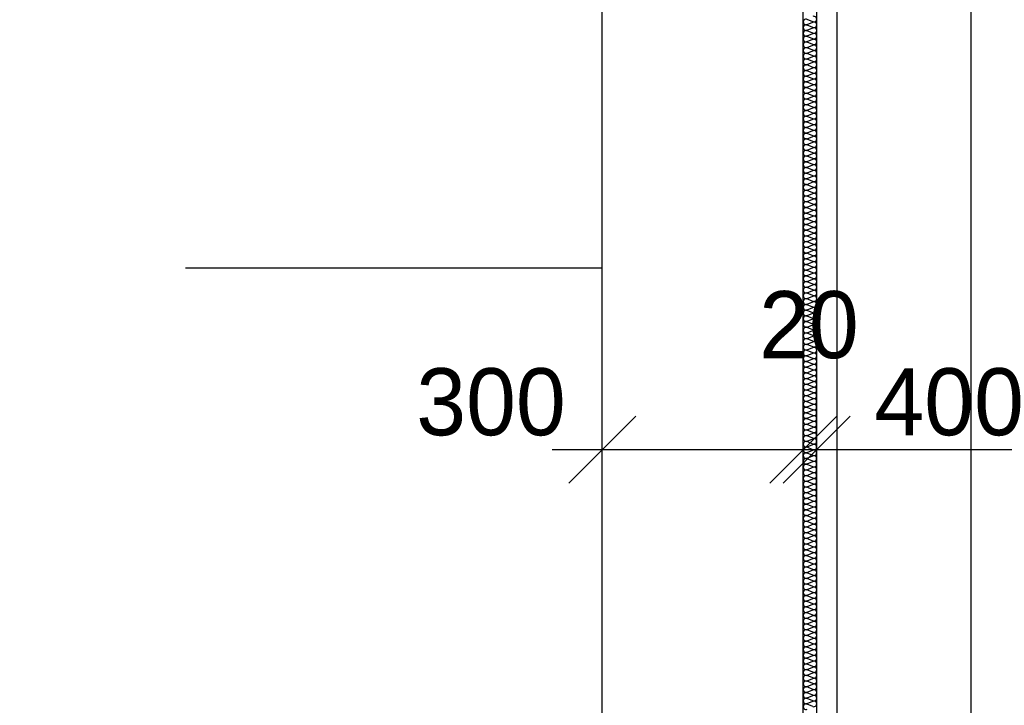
# Model space of a CAD drawing. Extents: x -740024 to -738426, y -1122140 to -1121743.
# Tile 43 of 256: x -738947.22 to -738945.75, y -1121961.7 to -1121960.67. Entities that reach past the tile are written whole.
import ezdxf

# ---------------------------------------------------------------- set-up
doc = ezdxf.new("R2010")
doc.units = 0
doc.header["$MEASUREMENT"] = 0
for name, color, linetype in [('Kóty', 7, 'Continuous'), ('OBJEKTY', 7, 'Continuous'), ('Poznámky popiska', 7, 'Continuous'), ('SÍTĚ NOVÉ', 7, 'Continuous')]:
    doc.layers.add(name, color=color, linetype=linetype)
doc.styles.add('GENERATED_STYLE_1', font='txt')
doc.dimstyles.new('GENERATED_STYLE__2', dxfattribs={"dimtxt": 0.1, "dimasz": 0.095, "dimexe": 0.18, "dimexo": 0, "dimgap": 0.09, "dimtad": 1, "dimdec": 0, "dimlfac": 1000, "dimzin": 0, "dimdsep": 46, "dimtxsty": 'GENERATED_STYLE_1', "dimblk": 'ARROWHEAD_6', "dimblk1": 'ARROWHEAD_6', "dimblk2": 'ARROWHEAD_6', "dimcen": 0.09, "dimclrd": 7, "dimclre": 7, "dimclrt": 7, "dimadec": 0, "dimazin": 0, "dimtfac": 1, "dimtdec": 4, "dimtmove": 0, "dimatfit": 3, "dimfxl": 0, "dimtolj": 1, "dimtzin": 0, "dimarcsym": 0})
doc.dimstyles.new('GENERATED_STYLE__25', dxfattribs={"dimtxt": 0.18, "dimasz": 0.1368, "dimexe": 0.18, "dimexo": 0.0625, "dimgap": 0.09, "dimtad": 0, "dimtih": 1, "dimtoh": 1, "dimdec": 4, "dimzin": 0, "dimdsep": 46, "dimcen": 0.09, "dimadec": 0, "dimazin": 0, "dimtfac": 1, "dimtdec": 4, "dimtmove": 0, "dimatfit": 3, "dimldrblk": 'ARROWHEAD_5', "dimfxl": 0, "dimtolj": 1, "dimtzin": 0, "dimarcsym": 0})
doc.dimstyles.new('GENERATED_STYLE__3', dxfattribs={"dimtxt": 0.1, "dimasz": 0.095, "dimexe": 0.18, "dimexo": 0, "dimgap": 0.09, "dimtad": 1, "dimtih": 1, "dimtoh": 1, "dimdec": 0, "dimlfac": 1000, "dimzin": 0, "dimdsep": 46, "dimtxsty": 'GENERATED_STYLE_1', "dimblk": 'ARROWHEAD_6', "dimblk1": 'ARROWHEAD_6', "dimblk2": 'ARROWHEAD_6', "dimcen": 0.09, "dimclrd": 7, "dimclre": 7, "dimclrt": 7, "dimadec": 0, "dimazin": 0, "dimtfac": 1, "dimtdec": 4, "dimtmove": 0, "dimatfit": 3, "dimfxl": 0, "dimtolj": 1, "dimtzin": 0, "dimarcsym": 0})

# ---------------------------------------------------------------- blocks, each defined once
blk = doc.blocks.new('*D109', base_point=(-738576.9859, -1121962.5378))
at = {"layer": 'Kóty'}
for p, q in [((-738917.3812, -1121940.0023), (-738917.2812, -1121940.1023)), ((-738917.2374, -1121940.0523), (-738917.4249, -1121940.0523)), ((-738917.3312, -1121964.6674), (-738917.3312, -1121940.0523)), ((-738917.3812, -1121964.6174), (-738917.2812, -1121964.7174))]:
    blk.add_line(p, q, dxfattribs=at)
at = {"layer": 'Kóty', "char_height": 0.1, "attachment_point": 7, "rotation": 90, "style": 'GENERATED_STYLE_1'}
for s, insert in [('{6\xa0900}', (-738917.3512, -1121936.7733)), ('{24\xa0615}', (-738917.3512, -1121952.5687)), ('{6\xa0900}', (-738917.3512, -1121968.2883))]:
    blk.add_mtext(s, dxfattribs=dict(at, insert=insert))
blk = doc.blocks.new('ARROWHEAD_6')
at = {"color": 0, "linetype": 'Continuous', "lineweight": 0}
for p, q in [((-0.5, -0.5), (0.5, 0.5)), ((0, 0), (-1, 0))]:
    blk.add_line(p, q, dxfattribs=at)
blk = doc.blocks.new('*D110', base_point=(-738576.9859, -1121962.5378))
at = {"layer": 'Kóty'}
for p, q in [((-738917.3312, -1121933.1524), (-738917.3312, -1121933.0774)), ((-738917.2812, -1121933.2024), (-738917.3812, -1121933.1024)), ((-738917.2374, -1121933.1524), (-738917.4249, -1121933.1524)), ((-738917.3312, -1121940.0523), (-738917.3312, -1121933.1524)), ((-738917.3812, -1121940.0023), (-738917.2812, -1121940.1023)), ((-738917.2374, -1121940.0523), (-738917.4249, -1121940.0523))]:
    blk.add_line(p, q, dxfattribs=at)
at = {"layer": 'Kóty', "char_height": 0.1, "attachment_point": 7, "rotation": 90, "style": 'GENERATED_STYLE_1'}
for s, insert in [('{6\xa0900}', (-738917.3512, -1121936.7733)), ('{24\xa0615}', (-738917.3512, -1121952.5687)), ('{6\xa0900}', (-738917.3512, -1121968.2883))]:
    blk.add_mtext(s, dxfattribs=dict(at, insert=insert))
blk = doc.blocks.new('*D158', base_point=(-738576.9859, -1121962.5378))
at = {"layer": 'Kóty'}
for p, q in [((-738946.3492, -1121961.4085), (-738946.3492, -1121961.221)), ((-738946.0492, -1121961.4085), (-738946.0492, -1121961.221)), ((-738946.2992, -1121961.2647), (-738946.3992, -1121961.3647)), ((-738946.0992, -1121961.3647), (-738945.9992, -1121961.2647)), ((-738945.9792, -1121961.2647), (-738946.0792, -1121961.3647)), ((-738946.4242, -1121961.3147), (-738946.3492, -1121961.3147)), ((-738946.3492, -1121961.3147), (-738946.0492, -1121961.3147))]:
    blk.add_line(p, q, dxfattribs=at)
at = {"layer": 'Kóty', "char_height": 0.1, "attachment_point": 7, "style": 'GENERATED_STYLE_1'}
for s, insert in [('{20}', (-738946.1151, -1121961.1797)), ('{300}', (-738946.6268, -1121961.2947)), ('{400}', (-738945.943, -1121961.2947)), ('{2\xa0955}', (-738944.3227, -1121961.2947)), ('{500}', (-738942.5381, -1121961.2947)), ('{2\xa0475}', (-738941.1078, -1121961.2947)), ('{800}', (-738939.4132, -1121961.2947)), ('{825}', (-738938.6007, -1121961.2947)), ('{600}', (-738937.8882, -1121961.2947)), ('{21\xa0225}', (-738927.0707, -1121961.2947)), ('{800}', (-738915.9631, -1121961.2947))]:
    blk.add_mtext(s, dxfattribs=dict(at, insert=insert))
blk = doc.blocks.new('*D159', base_point=(-738576.9859, -1121962.5378))
at = {"layer": 'Kóty'}
for p, q in [((-738946.0492, -1121961.4085), (-738946.0492, -1121961.221)), ((-738946.0292, -1121961.4085), (-738946.0292, -1121961.221)), ((-738946.0992, -1121961.3647), (-738945.9992, -1121961.2647)), ((-738945.9792, -1121961.2647), (-738946.0792, -1121961.3647)), ((-738946.0492, -1121961.3147), (-738946.0292, -1121961.3147))]:
    blk.add_line(p, q, dxfattribs=at)
at = {"layer": 'Kóty', "char_height": 0.1, "attachment_point": 7, "style": 'GENERATED_STYLE_1'}
for s, insert in [('{20}', (-738946.1151, -1121961.1797)), ('{300}', (-738946.6268, -1121961.2947)), ('{400}', (-738945.943, -1121961.2947)), ('{2\xa0955}', (-738944.3227, -1121961.2947)), ('{500}', (-738942.5381, -1121961.2947)), ('{2\xa0475}', (-738941.1078, -1121961.2947)), ('{800}', (-738939.4132, -1121961.2947)), ('{825}', (-738938.6007, -1121961.2947)), ('{600}', (-738937.8882, -1121961.2947)), ('{21\xa0225}', (-738927.0707, -1121961.2947)), ('{800}', (-738915.9631, -1121961.2947))]:
    blk.add_mtext(s, dxfattribs=dict(at, insert=insert))
blk = doc.blocks.new('*D160', base_point=(-738576.9859, -1121962.5378))
at = {"layer": 'Kóty'}
for p, q in [((-738946.0292, -1121961.4085), (-738946.0292, -1121961.221)), ((-738945.6292, -1121961.4085), (-738945.6292, -1121961.221)), ((-738946.0992, -1121961.3647), (-738945.9992, -1121961.2647)), ((-738945.9792, -1121961.2647), (-738946.0792, -1121961.3647)), ((-738945.5792, -1121961.2647), (-738945.6792, -1121961.3647)), ((-738946.0292, -1121961.3147), (-738945.6292, -1121961.3147))]:
    blk.add_line(p, q, dxfattribs=at)
at = {"layer": 'Kóty', "char_height": 0.1, "attachment_point": 7, "style": 'GENERATED_STYLE_1'}
for s, insert in [('{20}', (-738946.1151, -1121961.1797)), ('{300}', (-738946.6268, -1121961.2947)), ('{400}', (-738945.943, -1121961.2947)), ('{2\xa0955}', (-738944.3227, -1121961.2947)), ('{500}', (-738942.5381, -1121961.2947)), ('{2\xa0475}', (-738941.1078, -1121961.2947)), ('{800}', (-738939.4132, -1121961.2947)), ('{825}', (-738938.6007, -1121961.2947)), ('{600}', (-738937.8882, -1121961.2947)), ('{21\xa0225}', (-738927.0707, -1121961.2947)), ('{800}', (-738915.9631, -1121961.2947))]:
    blk.add_mtext(s, dxfattribs=dict(at, insert=insert))
blk = doc.blocks.new('*D161', base_point=(-738576.9859, -1121962.5378))
at = {"layer": 'Kóty'}
for p, q in [((-738945.6292, -1121961.4085), (-738945.6292, -1121961.221)), ((-738942.6743, -1121961.4085), (-738942.6743, -1121961.221)), ((-738945.5792, -1121961.2647), (-738945.6792, -1121961.3647)), ((-738942.6243, -1121961.2647), (-738942.7243, -1121961.3647)), ((-738945.6292, -1121961.3147), (-738942.6743, -1121961.3147))]:
    blk.add_line(p, q, dxfattribs=at)
at = {"layer": 'Kóty', "char_height": 0.1, "attachment_point": 7, "style": 'GENERATED_STYLE_1'}
for s, insert in [('{20}', (-738946.1151, -1121961.1797)), ('{300}', (-738946.6268, -1121961.2947)), ('{400}', (-738945.943, -1121961.2947)), ('{2\xa0955}', (-738944.3227, -1121961.2947)), ('{500}', (-738942.5381, -1121961.2947)), ('{2\xa0475}', (-738941.1078, -1121961.2947)), ('{800}', (-738939.4132, -1121961.2947)), ('{825}', (-738938.6007, -1121961.2947)), ('{600}', (-738937.8882, -1121961.2947)), ('{21\xa0225}', (-738927.0707, -1121961.2947)), ('{800}', (-738915.9631, -1121961.2947))]:
    blk.add_mtext(s, dxfattribs=dict(at, insert=insert))
blk = doc.blocks.new('*D162', base_point=(-738576.9859, -1121962.5378))
at = {"layer": 'Kóty'}
for p, q in [((-738942.6743, -1121961.4085), (-738942.6743, -1121961.221)), ((-738942.1743, -1121961.4085), (-738942.1743, -1121961.221)), ((-738942.6243, -1121961.2647), (-738942.7243, -1121961.3647)), ((-738942.1243, -1121961.2647), (-738942.2243, -1121961.3647)), ((-738942.6743, -1121961.3147), (-738942.1743, -1121961.3147))]:
    blk.add_line(p, q, dxfattribs=at)
at = {"layer": 'Kóty', "char_height": 0.1, "attachment_point": 7, "style": 'GENERATED_STYLE_1'}
for s, insert in [('{20}', (-738946.1151, -1121961.1797)), ('{300}', (-738946.6268, -1121961.2947)), ('{400}', (-738945.943, -1121961.2947)), ('{2\xa0955}', (-738944.3227, -1121961.2947)), ('{500}', (-738942.5381, -1121961.2947)), ('{2\xa0475}', (-738941.1078, -1121961.2947)), ('{800}', (-738939.4132, -1121961.2947)), ('{825}', (-738938.6007, -1121961.2947)), ('{600}', (-738937.8882, -1121961.2947)), ('{21\xa0225}', (-738927.0707, -1121961.2947)), ('{800}', (-738915.9631, -1121961.2947))]:
    blk.add_mtext(s, dxfattribs=dict(at, insert=insert))
blk = doc.blocks.new('*D163', base_point=(-738576.9859, -1121962.5378))
at = {"layer": 'Kóty'}
for p, q in [((-738942.1743, -1121961.4085), (-738942.1743, -1121961.221)), ((-738939.6993, -1121961.4085), (-738939.6993, -1121961.221)), ((-738942.1243, -1121961.2647), (-738942.2243, -1121961.3647)), ((-738939.6493, -1121961.2647), (-738939.7493, -1121961.3647)), ((-738942.1743, -1121961.3147), (-738939.6993, -1121961.3147))]:
    blk.add_line(p, q, dxfattribs=at)
at = {"layer": 'Kóty', "char_height": 0.1, "attachment_point": 7, "style": 'GENERATED_STYLE_1'}
for s, insert in [('{20}', (-738946.1151, -1121961.1797)), ('{300}', (-738946.6268, -1121961.2947)), ('{400}', (-738945.943, -1121961.2947)), ('{2\xa0955}', (-738944.3227, -1121961.2947)), ('{500}', (-738942.5381, -1121961.2947)), ('{2\xa0475}', (-738941.1078, -1121961.2947)), ('{800}', (-738939.4132, -1121961.2947)), ('{825}', (-738938.6007, -1121961.2947)), ('{600}', (-738937.8882, -1121961.2947)), ('{21\xa0225}', (-738927.0707, -1121961.2947)), ('{800}', (-738915.9631, -1121961.2947))]:
    blk.add_mtext(s, dxfattribs=dict(at, insert=insert))
blk = doc.blocks.new('*D164', base_point=(-738576.9859, -1121962.5378))
at = {"layer": 'Kóty'}
for p, q in [((-738939.6993, -1121961.4085), (-738939.6993, -1121961.221)), ((-738938.8993, -1121961.4085), (-738938.8993, -1121961.221)), ((-738939.6493, -1121961.2647), (-738939.7493, -1121961.3647)), ((-738938.8493, -1121961.2647), (-738938.9493, -1121961.3647)), ((-738939.6993, -1121961.3147), (-738938.8993, -1121961.3147))]:
    blk.add_line(p, q, dxfattribs=at)
at = {"layer": 'Kóty', "char_height": 0.1, "attachment_point": 7, "style": 'GENERATED_STYLE_1'}
for s, insert in [('{20}', (-738946.1151, -1121961.1797)), ('{300}', (-738946.6268, -1121961.2947)), ('{400}', (-738945.943, -1121961.2947)), ('{2\xa0955}', (-738944.3227, -1121961.2947)), ('{500}', (-738942.5381, -1121961.2947)), ('{2\xa0475}', (-738941.1078, -1121961.2947)), ('{800}', (-738939.4132, -1121961.2947)), ('{825}', (-738938.6007, -1121961.2947)), ('{600}', (-738937.8882, -1121961.2947)), ('{21\xa0225}', (-738927.0707, -1121961.2947)), ('{800}', (-738915.9631, -1121961.2947))]:
    blk.add_mtext(s, dxfattribs=dict(at, insert=insert))
blk = doc.blocks.new('*D165', base_point=(-738576.9859, -1121962.5378))
at = {"layer": 'Kóty'}
for p, q in [((-738938.8993, -1121961.4085), (-738938.8993, -1121961.221)), ((-738938.0743, -1121961.4085), (-738938.0743, -1121961.221)), ((-738938.8493, -1121961.2647), (-738938.9493, -1121961.3647)), ((-738938.0243, -1121961.2647), (-738938.1243, -1121961.3647)), ((-738938.8993, -1121961.3147), (-738938.0743, -1121961.3147))]:
    blk.add_line(p, q, dxfattribs=at)
at = {"layer": 'Kóty', "char_height": 0.1, "attachment_point": 7, "style": 'GENERATED_STYLE_1'}
for s, insert in [('{20}', (-738946.1151, -1121961.1797)), ('{300}', (-738946.6268, -1121961.2947)), ('{400}', (-738945.943, -1121961.2947)), ('{2\xa0955}', (-738944.3227, -1121961.2947)), ('{500}', (-738942.5381, -1121961.2947)), ('{2\xa0475}', (-738941.1078, -1121961.2947)), ('{800}', (-738939.4132, -1121961.2947)), ('{825}', (-738938.6007, -1121961.2947)), ('{600}', (-738937.8882, -1121961.2947)), ('{21\xa0225}', (-738927.0707, -1121961.2947)), ('{800}', (-738915.9631, -1121961.2947))]:
    blk.add_mtext(s, dxfattribs=dict(at, insert=insert))
blk = doc.blocks.new('*D166', base_point=(-738576.9859, -1121962.5378))
at = {"layer": 'Kóty'}
for p, q in [((-738938.0743, -1121961.4085), (-738938.0743, -1121961.221)), ((-738937.4743, -1121961.4085), (-738937.4743, -1121961.221)), ((-738938.0243, -1121961.2647), (-738938.1243, -1121961.3647)), ((-738937.4243, -1121961.2647), (-738937.5243, -1121961.3647)), ((-738938.0743, -1121961.3147), (-738937.4743, -1121961.3147))]:
    blk.add_line(p, q, dxfattribs=at)
at = {"layer": 'Kóty', "char_height": 0.1, "attachment_point": 7, "style": 'GENERATED_STYLE_1'}
for s, insert in [('{20}', (-738946.1151, -1121961.1797)), ('{300}', (-738946.6268, -1121961.2947)), ('{400}', (-738945.943, -1121961.2947)), ('{2\xa0955}', (-738944.3227, -1121961.2947)), ('{500}', (-738942.5381, -1121961.2947)), ('{2\xa0475}', (-738941.1078, -1121961.2947)), ('{800}', (-738939.4132, -1121961.2947)), ('{825}', (-738938.6007, -1121961.2947)), ('{600}', (-738937.8882, -1121961.2947)), ('{21\xa0225}', (-738927.0707, -1121961.2947)), ('{800}', (-738915.9631, -1121961.2947))]:
    blk.add_mtext(s, dxfattribs=dict(at, insert=insert))
blk = doc.blocks.new('*D167', base_point=(-738576.9859, -1121962.5378))
at = {"layer": 'Kóty'}
for p, q in [((-738937.4743, -1121961.4085), (-738937.4743, -1121961.221)), ((-738916.2493, -1121961.4085), (-738916.2493, -1121961.221)), ((-738937.4243, -1121961.2647), (-738937.5243, -1121961.3647)), ((-738916.1993, -1121961.2647), (-738916.2993, -1121961.3647)), ((-738937.4743, -1121961.3147), (-738916.2493, -1121961.3147))]:
    blk.add_line(p, q, dxfattribs=at)
at = {"layer": 'Kóty', "char_height": 0.1, "attachment_point": 7, "style": 'GENERATED_STYLE_1'}
for s, insert in [('{20}', (-738946.1151, -1121961.1797)), ('{300}', (-738946.6268, -1121961.2947)), ('{400}', (-738945.943, -1121961.2947)), ('{2\xa0955}', (-738944.3227, -1121961.2947)), ('{500}', (-738942.5381, -1121961.2947)), ('{2\xa0475}', (-738941.1078, -1121961.2947)), ('{800}', (-738939.4132, -1121961.2947)), ('{825}', (-738938.6007, -1121961.2947)), ('{600}', (-738937.8882, -1121961.2947)), ('{21\xa0225}', (-738927.0707, -1121961.2947)), ('{800}', (-738915.9631, -1121961.2947))]:
    blk.add_mtext(s, dxfattribs=dict(at, insert=insert))
blk = doc.blocks.new('*D168', base_point=(-738576.9859, -1121962.5378))
at = {"layer": 'Kóty'}
for p, q in [((-738916.2493, -1121961.4085), (-738916.2493, -1121961.221)), ((-738915.4493, -1121961.4085), (-738915.4493, -1121961.221)), ((-738916.1993, -1121961.2647), (-738916.2993, -1121961.3647)), ((-738915.4993, -1121961.3647), (-738915.3993, -1121961.2647)), ((-738916.2493, -1121961.3147), (-738915.4493, -1121961.3147)), ((-738915.4493, -1121961.3147), (-738915.3743, -1121961.3147))]:
    blk.add_line(p, q, dxfattribs=at)
at = {"layer": 'Kóty', "char_height": 0.1, "attachment_point": 7, "style": 'GENERATED_STYLE_1'}
for s, insert in [('{20}', (-738946.1151, -1121961.1797)), ('{300}', (-738946.6268, -1121961.2947)), ('{400}', (-738945.943, -1121961.2947)), ('{2\xa0955}', (-738944.3227, -1121961.2947)), ('{500}', (-738942.5381, -1121961.2947)), ('{2\xa0475}', (-738941.1078, -1121961.2947)), ('{800}', (-738939.4132, -1121961.2947)), ('{825}', (-738938.6007, -1121961.2947)), ('{600}', (-738937.8882, -1121961.2947)), ('{21\xa0225}', (-738927.0707, -1121961.2947)), ('{800}', (-738915.9631, -1121961.2947))]:
    blk.add_mtext(s, dxfattribs=dict(at, insert=insert))
blk = doc.blocks.new('*D293', base_point=(-738576.9859, -1121962.5378))
at = {"layer": 'Kóty'}
for p, q in [((-738940.4356, -1121940.0523), (-738940.4356, -1121939.9773)), ((-738940.3856, -1121940.1023), (-738940.4856, -1121940.0023)), ((-738940.3419, -1121940.0523), (-738940.5294, -1121940.0523)), ((-738940.4356, -1121944.8776), (-738940.4356, -1121940.0523)), ((-738940.4856, -1121944.8276), (-738940.3856, -1121944.9276)), ((-738940.3419, -1121944.8776), (-738940.5294, -1121944.8776))]:
    blk.add_line(p, q, dxfattribs=at)
at = {"layer": 'Kóty', "char_height": 0.1, "attachment_point": 7, "rotation": 90, "style": 'GENERATED_STYLE_1'}
for s, insert in [('{4\xa0825}', (-738940.4556, -1121942.6359)), ('{19\xa0790}', (-738940.4906, -1121954.5096))]:
    blk.add_mtext(s, dxfattribs=dict(at, insert=insert))
blk = doc.blocks.new('ARROWHEAD_5')
at = {"color": 0, "linetype": 'Continuous', "lineweight": 0}
blk.add_line((0, 0), (-1, 0), dxfattribs=at)
blk.add_solid([(-1, 0.2679), (0, 0), (-1, -0.2679), (-1, 0.2679)], dxfattribs=at)

msp = doc.modelspace()

# ---------------------------------------------------------------- linework, layer by layer
at = {"layer": 'OBJEKTY'}
for p, q in [((-738946.0351, -1121960.6765), (-738946.0432, -1121960.6729)), ((-738946.0432, -1121960.6807), (-738946.0351, -1121960.6772)), ((-738946.0351, -1121960.685), (-738946.0432, -1121960.6814)), ((-738946.0432, -1121960.6892), (-738946.0351, -1121960.6857)), ((-738946.0351, -1121960.6935), (-738946.0432, -1121960.6899)), ((-738946.0432, -1121960.6977), (-738946.0351, -1121960.6942)), ((-738946.0351, -1121960.702), (-738946.0432, -1121960.6984)), ((-738946.0432, -1121960.7062), (-738946.0351, -1121960.7027)), ((-738946.0351, -1121960.7105), (-738946.0432, -1121960.707)), ((-738946.0432, -1121960.7148), (-738946.0351, -1121960.7112)), ((-738946.0351, -1121960.719), (-738946.0432, -1121960.7155)), ((-738946.0432, -1121960.7233), (-738946.0351, -1121960.7197)), ((-738946.0351, -1121960.7275), (-738946.0432, -1121960.724)), ((-738946.0432, -1121960.7318), (-738946.0351, -1121960.7282)), ((-738946.0351, -1121960.736), (-738946.0432, -1121960.7325)), ((-738946.0432, -1121960.7403), (-738946.0351, -1121960.7367)), ((-738946.0351, -1121960.7445), (-738946.0432, -1121960.741)), ((-738946.0432, -1121960.7488), (-738946.0351, -1121960.7453)), ((-738946.0351, -1121960.7531), (-738946.0432, -1121960.7495)), ((-738946.0432, -1121960.7573), (-738946.0351, -1121960.7538)), ((-738946.0351, -1121960.7616), (-738946.0432, -1121960.758)), ((-738946.0432, -1121960.7658), (-738946.0351, -1121960.7623)), ((-738946.0351, -1121960.7701), (-738946.0432, -1121960.7665)), ((-738946.0432, -1121960.7743), (-738946.0351, -1121960.7708)), ((-738946.0351, -1121960.7786), (-738946.0432, -1121960.775)), ((-738946.0432, -1121960.7828), (-738946.0351, -1121960.7793)), ((-738946.0351, -1121960.7871), (-738946.0432, -1121960.7836)), ((-738946.0432, -1121960.7914), (-738946.0351, -1121960.7878)), ((-738946.0351, -1121960.7956), (-738946.0432, -1121960.7921)), ((-738946.0432, -1121960.7999), (-738946.0351, -1121960.7963)), ((-738946.0351, -1121960.8041), (-738946.0432, -1121960.8006)), ((-738946.0432, -1121960.8084), (-738946.0351, -1121960.8048)), ((-738946.0351, -1121960.8126), (-738946.0432, -1121960.8091)), ((-738946.0432, -1121960.8169), (-738946.0351, -1121960.8133)), ((-738946.0351, -1121960.8211), (-738946.0432, -1121960.8176)), ((-738946.0432, -1121960.8254), (-738946.0351, -1121960.8219)), ((-738946.0351, -1121960.8297), (-738946.0432, -1121960.8261)), ((-738946.0432, -1121960.8339), (-738946.0351, -1121960.8304)), ((-738946.0351, -1121960.8382), (-738946.0432, -1121960.8346)), ((-738946.0432, -1121960.8424), (-738946.0351, -1121960.8389)), ((-738946.0351, -1121960.8467), (-738946.0432, -1121960.8431)), ((-738946.0432, -1121960.8509), (-738946.0351, -1121960.8474)), ((-738946.0351, -1121960.8552), (-738946.0432, -1121960.8516)), ((-738946.0432, -1121960.8594), (-738946.0351, -1121960.8559)), ((-738946.0351, -1121960.8637), (-738946.0432, -1121960.8602)), ((-738946.0432, -1121960.868), (-738946.0351, -1121960.8644)), ((-738946.0351, -1121960.8722), (-738946.0432, -1121960.8687)), ((-738946.0432, -1121960.8765), (-738946.0351, -1121960.8729)), ((-738946.0351, -1121960.8807), (-738946.0432, -1121960.8772)), ((-738946.0432, -1121960.885), (-738946.0351, -1121960.8814)), ((-738946.0351, -1121960.8892), (-738946.0432, -1121960.8857)), ((-738946.0432, -1121960.8935), (-738946.0351, -1121960.8899)), ((-738946.0351, -1121960.8977), (-738946.0432, -1121960.8942)), ((-738946.0432, -1121960.902), (-738946.0351, -1121960.8985)), ((-738946.0351, -1121960.9063), (-738946.0432, -1121960.9027)), ((-738946.0432, -1121960.9105), (-738946.0351, -1121960.907)), ((-738946.0351, -1121960.9148), (-738946.0432, -1121960.9112)), ((-738946.0432, -1121960.919), (-738946.0351, -1121960.9155)), ((-738946.0351, -1121960.9233), (-738946.0432, -1121960.9197)), ((-738946.0432, -1121960.9275), (-738946.0351, -1121960.924)), ((-738946.0351, -1121960.9318), (-738946.0432, -1121960.9282)), ((-738946.0432, -1121960.936), (-738946.0351, -1121960.9325)), ((-738946.0351, -1121960.9403), (-738946.0432, -1121960.9368)), ((-738946.0432, -1121960.9446), (-738946.0351, -1121960.941)), ((-738946.0351, -1121960.9488), (-738946.0432, -1121960.9453)), ((-738946.0432, -1121960.9531), (-738946.0351, -1121960.9495)), ((-738946.0351, -1121960.9573), (-738946.0432, -1121960.9538)), ((-738946.0432, -1121960.9616), (-738946.0351, -1121960.958)), ((-738946.0351, -1121960.9658), (-738946.0432, -1121960.9623)), ((-738946.0432, -1121960.9701), (-738946.0351, -1121960.9665)), ((-738946.0351, -1121960.9743), (-738946.0432, -1121960.9708)), ((-738946.0432, -1121960.9786), (-738946.0351, -1121960.9751)), ((-738946.0351, -1121960.9829), (-738946.0432, -1121960.9793)), ((-738946.0432, -1121960.9871), (-738946.0351, -1121960.9836)), ((-738946.0351, -1121960.9914), (-738946.0432, -1121960.9878)), ((-738946.0432, -1121960.9956), (-738946.0351, -1121960.9921)), ((-738946.0351, -1121960.9999), (-738946.0432, -1121960.9963)), ((-738946.0432, -1121961.0041), (-738946.0351, -1121961.0006)), ((-738946.0351, -1121961.0084), (-738946.0432, -1121961.0048)), ((-738946.0432, -1121961.0126), (-738946.0351, -1121961.0091)), ((-738946.0351, -1121961.0169), (-738946.0432, -1121961.0134)), ((-738946.0432, -1121961.0212), (-738946.0351, -1121961.0176)), ((-738946.0351, -1121961.0254), (-738946.0432, -1121961.0219)), ((-738946.0432, -1121961.0297), (-738946.0351, -1121961.0261)), ((-738946.0351, -1121961.0339), (-738946.0432, -1121961.0304)), ((-738946.0432, -1121961.0382), (-738946.0351, -1121961.0346)), ((-738946.0351, -1121961.0424), (-738946.0432, -1121961.0389)), ((-738946.0432, -1121961.0467), (-738946.0351, -1121961.0431)), ((-738946.0351, -1121961.0509), (-738946.0432, -1121961.0474)), ((-738946.0432, -1121961.0552), (-738946.0351, -1121961.0517)), ((-738946.0351, -1121961.0595), (-738946.0432, -1121961.0559)), ((-738946.0432, -1121961.0637), (-738946.0351, -1121961.0602)), ((-738946.0351, -1121961.068), (-738946.0432, -1121961.0644)), ((-738946.0432, -1121961.0722), (-738946.0351, -1121961.0687)), ((-738946.0351, -1121961.0765), (-738946.0432, -1121961.0729)), ((-738946.0432, -1121961.0807), (-738946.0351, -1121961.0772)), ((-738946.0351, -1121961.085), (-738946.0432, -1121961.0814)), ((-738946.0432, -1121961.0892), (-738946.0351, -1121961.0857)), ((-738946.0351, -1121961.0935), (-738946.0432, -1121961.09)), ((-738946.0432, -1121961.0977), (-738946.0351, -1121961.0942)), ((-738946.0351, -1121961.102), (-738946.0432, -1121961.0985)), ((-738946.0432, -1121961.1063), (-738946.0351, -1121961.1027)), ((-738946.0351, -1121961.1105), (-738946.0432, -1121961.107)), ((-738946.0432, -1121961.1148), (-738946.0351, -1121961.1112)), ((-738946.0351, -1121961.119), (-738946.0432, -1121961.1155)), ((-738946.0432, -1121961.1233), (-738946.0351, -1121961.1197)), ((-738946.0351, -1121961.1275), (-738946.0432, -1121961.124)), ((-738946.0432, -1121961.1318), (-738946.0351, -1121961.1283)), ((-738946.0351, -1121961.136), (-738946.0432, -1121961.1325)), ((-738946.0432, -1121961.1403), (-738946.0351, -1121961.1368)), ((-738946.0351, -1121961.1446), (-738946.0432, -1121961.141)), ((-738946.0432, -1121961.1488), (-738946.0351, -1121961.1453)), ((-738946.0351, -1121961.1531), (-738946.0432, -1121961.1495)), ((-738946.0432, -1121961.1573), (-738946.0351, -1121961.1538)), ((-738946.0351, -1121961.1616), (-738946.0432, -1121961.158)), ((-738946.0432, -1121961.1658), (-738946.0351, -1121961.1623)), ((-738946.0351, -1121961.1701), (-738946.0432, -1121961.1666)), ((-738946.0432, -1121961.1743), (-738946.0351, -1121961.1708)), ((-738946.0351, -1121961.1786), (-738946.0432, -1121961.1751)), ((-738946.0432, -1121961.1829), (-738946.0351, -1121961.1793)), ((-738946.0351, -1121961.1871), (-738946.0432, -1121961.1836)), ((-738946.0432, -1121961.1914), (-738946.0351, -1121961.1878)), ((-738946.0351, -1121961.1956), (-738946.0432, -1121961.1921)), ((-738946.0432, -1121961.1999), (-738946.0351, -1121961.1963)), ((-738946.0351, -1121961.2041), (-738946.0432, -1121961.2006)), ((-738946.0432, -1121961.2084), (-738946.0351, -1121961.2049)), ((-738946.0351, -1121961.2126), (-738946.0432, -1121961.2091)), ((-738946.0432, -1121961.2169), (-738946.0351, -1121961.2134)), ((-738946.0351, -1121961.2212), (-738946.0432, -1121961.2176)), ((-738946.0432, -1121961.2254), (-738946.0351, -1121961.2219)), ((-738946.0351, -1121961.2297), (-738946.0432, -1121961.2261)), ((-738946.0432, -1121961.2339), (-738946.0351, -1121961.2304)), ((-738946.0351, -1121961.2382), (-738946.0432, -1121961.2346)), ((-738946.0432, -1121961.2424), (-738946.0351, -1121961.2389)), ((-738946.0351, -1121961.2467), (-738946.0432, -1121961.2432)), ((-738946.0432, -1121961.2509), (-738946.0351, -1121961.2474)), ((-738946.0351, -1121961.2552), (-738946.0432, -1121961.2517)), ((-738946.0432, -1121961.2595), (-738946.0351, -1121961.2559)), ((-738946.0351, -1121961.2637), (-738946.0432, -1121961.2602)), ((-738946.0432, -1121961.268), (-738946.0351, -1121961.2644)), ((-738946.0351, -1121961.2722), (-738946.0432, -1121961.2687)), ((-738946.0432, -1121961.2765), (-738946.0351, -1121961.2729)), ((-738946.0351, -1121961.2807), (-738946.0432, -1121961.2772)), ((-738946.0432, -1121961.285), (-738946.0351, -1121961.2815)), ((-738946.0351, -1121961.2892), (-738946.0432, -1121961.2857)), ((-738946.0432, -1121961.2935), (-738946.0351, -1121961.29)), ((-738946.0351, -1121961.2978), (-738946.0432, -1121961.2942)), ((-738946.0432, -1121961.302), (-738946.0351, -1121961.2985)), ((-738946.0351, -1121961.3063), (-738946.0432, -1121961.3027)), ((-738946.0432, -1121961.3105), (-738946.0351, -1121961.307)), ((-738946.0351, -1121961.3148), (-738946.0432, -1121961.3112)), ((-738946.0432, -1121961.319), (-738946.0351, -1121961.3155)), ((-738946.0351, -1121961.3233), (-738946.0432, -1121961.3198)), ((-738946.0432, -1121961.3275), (-738946.0351, -1121961.324)), ((-738946.0351, -1121961.3318), (-738946.0432, -1121961.3283)), ((-738946.0432, -1121961.3361), (-738946.0351, -1121961.3325)), ((-738946.0351, -1121961.3403), (-738946.0432, -1121961.3368)), ((-738946.0432, -1121961.3446), (-738946.0351, -1121961.341)), ((-738946.0351, -1121961.3488), (-738946.0432, -1121961.3453)), ((-738946.0432, -1121961.3531), (-738946.0351, -1121961.3495)), ((-738946.0351, -1121961.3573), (-738946.0432, -1121961.3538)), ((-738946.0432, -1121961.3616), (-738946.0351, -1121961.3581)), ((-738946.0351, -1121961.3658), (-738946.0432, -1121961.3623)), ((-738946.0432, -1121961.3701), (-738946.0351, -1121961.3666)), ((-738946.0351, -1121961.3744), (-738946.0432, -1121961.3708)), ((-738946.0432, -1121961.3786), (-738946.0351, -1121961.3751)), ((-738946.0351, -1121961.3829), (-738946.0432, -1121961.3793)), ((-738946.0432, -1121961.3871), (-738946.0351, -1121961.3836)), ((-738946.0351, -1121961.3914), (-738946.0432, -1121961.3878)), ((-738946.0432, -1121961.3956), (-738946.0351, -1121961.3921)), ((-738946.0351, -1121961.3999), (-738946.0432, -1121961.3963)), ((-738946.0432, -1121961.4041), (-738946.0351, -1121961.4006)), ((-738946.0351, -1121961.4084), (-738946.0432, -1121961.4049)), ((-738946.0432, -1121961.4127), (-738946.0351, -1121961.4091)), ((-738946.0351, -1121961.4169), (-738946.0432, -1121961.4134)), ((-738946.0432, -1121961.4212), (-738946.0351, -1121961.4176)), ((-738946.0351, -1121961.4254), (-738946.0432, -1121961.4219)), ((-738946.0432, -1121961.4297), (-738946.0351, -1121961.4261)), ((-738946.0351, -1121961.4339), (-738946.0432, -1121961.4304)), ((-738946.0432, -1121961.4382), (-738946.0351, -1121961.4346)), ((-738946.0351, -1121961.4424), (-738946.0432, -1121961.4389)), ((-738946.0432, -1121961.4467), (-738946.0351, -1121961.4432)), ((-738946.0351, -1121961.451), (-738946.0432, -1121961.4474)), ((-738946.0432, -1121961.4552), (-738946.0351, -1121961.4517)), ((-738946.0351, -1121961.4595), (-738946.0432, -1121961.4559)), ((-738946.0432, -1121961.4637), (-738946.0351, -1121961.4602)), ((-738946.0351, -1121961.468), (-738946.0432, -1121961.4644)), ((-738946.0432, -1121961.4722), (-738946.0351, -1121961.4687)), ((-738946.0351, -1121961.4765), (-738946.0432, -1121961.4729)), ((-738946.0432, -1121961.4807), (-738946.0351, -1121961.4772)), ((-738946.0351, -1121961.485), (-738946.0432, -1121961.4815)), ((-738946.0432, -1121961.4893), (-738946.0351, -1121961.4857)), ((-738946.0351, -1121961.4935), (-738946.0432, -1121961.49)), ((-738946.0432, -1121961.4978), (-738946.0351, -1121961.4942)), ((-738946.0351, -1121961.502), (-738946.0432, -1121961.4985)), ((-738946.0432, -1121961.5063), (-738946.0351, -1121961.5027)), ((-738946.0351, -1121961.5105), (-738946.0432, -1121961.507)), ((-738946.0432, -1121961.5148), (-738946.0351, -1121961.5112)), ((-738946.0351, -1121961.519), (-738946.0432, -1121961.5155)), ((-738946.0432, -1121961.5233), (-738946.0351, -1121961.5198)), ((-738946.0351, -1121961.5276), (-738946.0432, -1121961.524)), ((-738946.0432, -1121961.5318), (-738946.0351, -1121961.5283)), ((-738946.0351, -1121961.5361), (-738946.0432, -1121961.5325)), ((-738946.0432, -1121961.5403), (-738946.0351, -1121961.5368)), ((-738946.0351, -1121961.5446), (-738946.0432, -1121961.541)), ((-738946.0432, -1121961.5488), (-738946.0351, -1121961.5453)), ((-738946.0351, -1121961.5531), (-738946.0432, -1121961.5495)), ((-738946.0432, -1121961.5573), (-738946.0351, -1121961.5538)), ((-738946.0351, -1121961.5616), (-738946.0432, -1121961.5581)), ((-738946.0432, -1121961.5659), (-738946.0351, -1121961.5623)), ((-738946.0351, -1121961.5701), (-738946.0432, -1121961.5666)), ((-738946.0432, -1121961.5744), (-738946.0351, -1121961.5708)), ((-738946.0351, -1121961.5786), (-738946.0432, -1121961.5751)), ((-738946.0432, -1121961.5829), (-738946.0351, -1121961.5793)), ((-738946.0351, -1121961.5871), (-738946.0432, -1121961.5836)), ((-738946.0432, -1121961.5914), (-738946.0351, -1121961.5878)), ((-738946.0351, -1121961.5956), (-738946.0432, -1121961.5921)), ((-738946.0432, -1121961.5999), (-738946.0351, -1121961.5964)), ((-738946.0351, -1121961.6042), (-738946.0432, -1121961.6006)), ((-738946.0432, -1121961.6084), (-738946.0351, -1121961.6049)), ((-738946.0351, -1121961.6127), (-738946.0432, -1121961.6091)), ((-738946.0432, -1121961.6169), (-738946.0351, -1121961.6134)), ((-738946.0351, -1121961.6212), (-738946.0432, -1121961.6176)), ((-738946.0432, -1121961.6254), (-738946.0351, -1121961.6219)), ((-738946.0351, -1121961.6297), (-738946.0432, -1121961.6261)), ((-738946.0432, -1121961.6339), (-738946.0351, -1121961.6304)), ((-738946.0351, -1121961.6382), (-738946.0432, -1121961.6347)), ((-738946.0432, -1121961.6425), (-738946.0351, -1121961.6389)), ((-738946.0351, -1121961.6467), (-738946.0432, -1121961.6432)), ((-738946.0432, -1121961.651), (-738946.0351, -1121961.6474)), ((-738946.0351, -1121961.6552), (-738946.0432, -1121961.6517)), ((-738946.0432, -1121961.6595), (-738946.0351, -1121961.6559)), ((-738946.0351, -1121961.6637), (-738946.0432, -1121961.6602)), ((-738946.0432, -1121961.668), (-738946.0351, -1121961.6644)), ((-738946.0351, -1121961.6722), (-738946.0432, -1121961.6687)), ((-738946.0432, -1121961.6765), (-738946.0351, -1121961.673)), ((-738946.0351, -1121961.6808), (-738946.0432, -1121961.6772)), ((-738946.0432, -1121961.685), (-738946.0351, -1121961.6815)), ((-738946.0351, -1121961.6893), (-738946.0432, -1121961.6857)), ((-738946.0432, -1121961.6935), (-738946.0351, -1121961.69)), ((-738946.0351, -1121961.6978), (-738946.0432, -1121961.6942))]:
    msp.add_line(p, q, dxfattribs=at)
for centre, start_param, end_param in [((-738946.0449, -1121960.6768), 5.870392, 9.837571), ((-738946.0334, -1121960.6726), 2.7288, 6.695979), ((-738946.0334, -1121960.6811), 2.7288, 6.695979), ((-738946.0449, -1121960.6853), 5.870392, 9.837571), ((-738946.0449, -1121960.6938), 5.870392, 9.837571), ((-738946.0334, -1121960.6896), 2.7288, 6.695979), ((-738946.0334, -1121960.6981), 2.7288, 6.695979), ((-738946.0449, -1121960.7023), 5.870392, 9.837571), ((-738946.0449, -1121960.7109), 5.870392, 9.837571), ((-738946.0334, -1121960.7066), 2.7288, 6.695979), ((-738946.0449, -1121960.7194), 5.870392, 9.837571), ((-738946.0449, -1121960.7279), 5.870392, 9.837571), ((-738946.0334, -1121960.7151), 2.7288, 6.695979), ((-738946.0334, -1121960.7236), 2.7288, 6.695979), ((-738946.0449, -1121960.7364), 5.870392, 9.837571), ((-738946.0334, -1121960.7321), 2.7288, 6.695979), ((-738946.0334, -1121960.7406), 2.7288, 6.695979), ((-738946.0449, -1121960.7449), 5.870392, 9.837571), ((-738946.0449, -1121960.7534), 5.870392, 9.837571), ((-738946.0334, -1121960.7492), 2.7288, 6.695979), ((-738946.0334, -1121960.7577), 2.7288, 6.695979), ((-738946.0449, -1121960.7619), 5.870392, 9.837571), ((-738946.0449, -1121960.7704), 5.870392, 9.837571), ((-738946.0334, -1121960.7662), 2.7288, 6.695979), ((-738946.0449, -1121960.7789), 5.870392, 9.837571), ((-738946.0449, -1121960.7875), 5.870392, 9.837571), ((-738946.0334, -1121960.7747), 2.7288, 6.695979), ((-738946.0334, -1121960.7832), 2.7288, 6.695979), ((-738946.0449, -1121960.796), 5.870392, 9.837571), ((-738946.0334, -1121960.7917), 2.7288, 6.695979), ((-738946.0334, -1121960.8002), 2.7288, 6.695979), ((-738946.0449, -1121960.8045), 5.870392, 9.837571), ((-738946.0449, -1121960.813), 5.870392, 9.837571), ((-738946.0334, -1121960.8087), 2.7288, 6.695979), ((-738946.0334, -1121960.8172), 2.7288, 6.695979), ((-738946.0449, -1121960.8215), 5.870392, 9.837571), ((-738946.0449, -1121960.83), 5.870392, 9.837571), ((-738946.0334, -1121960.8258), 2.7288, 6.695979), ((-738946.0449, -1121960.8385), 5.870392, 9.837571), ((-738946.0334, -1121960.8343), 2.7288, 6.695979), ((-738946.0334, -1121960.8428), 2.7288, 6.695979), ((-738946.0449, -1121960.847), 5.870392, 9.837571), ((-738946.0449, -1121960.8555), 5.870392, 9.837571), ((-738946.0334, -1121960.8513), 2.7288, 6.695979), ((-738946.0334, -1121960.8598), 2.7288, 6.695979), ((-738946.0449, -1121960.8641), 5.870392, 9.837571), ((-738946.0449, -1121960.8726), 5.870392, 9.837571), ((-738946.0334, -1121960.8683), 2.7288, 6.695979), ((-738946.0449, -1121960.8811), 5.870392, 9.837571), ((-738946.0449, -1121960.8896), 5.870392, 9.837571), ((-738946.0334, -1121960.8768), 2.7288, 6.695979), ((-738946.0334, -1121960.8853), 2.7288, 6.695979), ((-738946.0449, -1121960.8981), 5.870392, 9.837571), ((-738946.0334, -1121960.8938), 2.7288, 6.695979), ((-738946.0334, -1121960.9024), 2.7288, 6.695979), ((-738946.0449, -1121960.9066), 5.870392, 9.837571), ((-738946.0449, -1121960.9151), 5.870392, 9.837571), ((-738946.0334, -1121960.9109), 2.7288, 6.695979), ((-738946.0334, -1121960.9194), 2.7288, 6.695979), ((-738946.0449, -1121960.9236), 5.870392, 9.837571), ((-738946.0449, -1121960.9321), 5.870392, 9.837571), ((-738946.0334, -1121960.9279), 2.7288, 6.695979), ((-738946.0449, -1121960.9407), 5.870392, 9.837571), ((-738946.0449, -1121960.9492), 5.870392, 9.837571), ((-738946.0334, -1121960.9364), 2.7288, 6.695979), ((-738946.0334, -1121960.9449), 2.7288, 6.695979), ((-738946.0449, -1121960.9577), 5.870392, 9.837571), ((-738946.0334, -1121960.9534), 2.7288, 6.695979), ((-738946.0334, -1121960.9619), 2.7288, 6.695979), ((-738946.0449, -1121960.9662), 5.870392, 9.837571), ((-738946.0449, -1121960.9747), 5.870392, 9.837571), ((-738946.0334, -1121960.9704), 2.7288, 6.695979), ((-738946.0334, -1121960.979), 2.7288, 6.695979), ((-738946.0449, -1121960.9832), 5.870392, 9.837571), ((-738946.0449, -1121960.9917), 5.870392, 9.837571), ((-738946.0334, -1121960.9875), 2.7288, 6.695979), ((-738946.0449, -1121961.0002), 5.870392, 9.837571), ((-738946.0334, -1121960.996), 2.7288, 6.695979), ((-738946.0334, -1121961.0045), 2.7288, 6.695979), ((-738946.0449, -1121961.0087), 5.870392, 9.837571), ((-738946.0449, -1121961.0173), 5.870392, 9.837571), ((-738946.0334, -1121961.013), 2.7288, 6.695979), ((-738946.0334, -1121961.0215), 2.7288, 6.695979), ((-738946.0449, -1121961.0258), 5.870392, 9.837571), ((-738946.0449, -1121961.0343), 5.870392, 9.837571), ((-738946.0334, -1121961.03), 2.7288, 6.695979), ((-738946.0449, -1121961.0428), 5.870392, 9.837571), ((-738946.0449, -1121961.0513), 5.870392, 9.837571), ((-738946.0334, -1121961.0385), 2.7288, 6.695979), ((-738946.0334, -1121961.047), 2.7288, 6.695979), ((-738946.0449, -1121961.0598), 5.870392, 9.837571), ((-738946.0334, -1121961.0556), 2.7288, 6.695979), ((-738946.0334, -1121961.0641), 2.7288, 6.695979), ((-738946.0449, -1121961.0683), 5.870392, 9.837571), ((-738946.0449, -1121961.0768), 5.870392, 9.837571), ((-738946.0334, -1121961.0726), 2.7288, 6.695979), ((-738946.0334, -1121961.0811), 2.7288, 6.695979), ((-738946.0449, -1121961.0853), 5.870392, 9.837571), ((-738946.0449, -1121961.0939), 5.870392, 9.837571), ((-738946.0334, -1121961.0896), 2.7288, 6.695979), ((-738946.0449, -1121961.1024), 5.870392, 9.837571), ((-738946.0449, -1121961.1109), 5.870392, 9.837571), ((-738946.0334, -1121961.0981), 2.7288, 6.695979), ((-738946.0334, -1121961.1066), 2.7288, 6.695979), ((-738946.0449, -1121961.1194), 5.870392, 9.837571), ((-738946.0334, -1121961.1151), 2.7288, 6.695979), ((-738946.0334, -1121961.1236), 2.7288, 6.695979), ((-738946.0449, -1121961.1279), 5.870392, 9.837571), ((-738946.0449, -1121961.1364), 5.870392, 9.837571), ((-738946.0334, -1121961.1322), 2.7288, 6.695979), ((-738946.0334, -1121961.1407), 2.7288, 6.695979), ((-738946.0449, -1121961.1449), 5.870392, 9.837571), ((-738946.0449, -1121961.1534), 5.870392, 9.837571), ((-738946.0334, -1121961.1492), 2.7288, 6.695979), ((-738946.0449, -1121961.1619), 5.870392, 9.837571), ((-738946.0334, -1121961.1577), 2.7288, 6.695979), ((-738946.0334, -1121961.1662), 2.7288, 6.695979), ((-738946.0449, -1121961.1705), 5.870392, 9.837571), ((-738946.0449, -1121961.179), 5.870392, 9.837571), ((-738946.0334, -1121961.1747), 2.7288, 6.695979), ((-738946.0334, -1121961.1832), 2.7288, 6.695979), ((-738946.0449, -1121961.1875), 5.870392, 9.837571), ((-738946.0449, -1121961.196), 5.870392, 9.837571), ((-738946.0334, -1121961.1917), 2.7288, 6.695979), ((-738946.0449, -1121961.2045), 5.870392, 9.837571), ((-738946.0449, -1121961.213), 5.870392, 9.837571), ((-738946.0334, -1121961.2002), 2.7288, 6.695979), ((-738946.0334, -1121961.2088), 2.7288, 6.695979), ((-738946.0449, -1121961.2215), 5.870392, 9.837571), ((-738946.0334, -1121961.2173), 2.7288, 6.695979), ((-738946.0334, -1121961.2258), 2.7288, 6.695979), ((-738946.0449, -1121961.23), 5.870392, 9.837571), ((-738946.0449, -1121961.2385), 5.870392, 9.837571), ((-738946.0334, -1121961.2343), 2.7288, 6.695979), ((-738946.0334, -1121961.2428), 2.7288, 6.695979), ((-738946.0449, -1121961.247), 5.870392, 9.837571), ((-738946.0449, -1121961.2556), 5.870392, 9.837571), ((-738946.0334, -1121961.2513), 2.7288, 6.695979), ((-738946.0449, -1121961.2641), 5.870392, 9.837571), ((-738946.0449, -1121961.2726), 5.870392, 9.837571), ((-738946.0334, -1121961.2598), 2.7288, 6.695979), ((-738946.0334, -1121961.2683), 2.7288, 6.695979), ((-738946.0449, -1121961.2811), 5.870392, 9.837571), ((-738946.0334, -1121961.2768), 2.7288, 6.695979), ((-738946.0334, -1121961.2853), 2.7288, 6.695979), ((-738946.0449, -1121961.2896), 5.870392, 9.837571), ((-738946.0449, -1121961.2981), 5.870392, 9.837571), ((-738946.0334, -1121961.2939), 2.7288, 6.695979), ((-738946.0334, -1121961.3024), 2.7288, 6.695979), ((-738946.0449, -1121961.3066), 5.870392, 9.837571), ((-738946.0449, -1121961.3151), 5.870392, 9.837571), ((-738946.0334, -1121961.3109), 2.7288, 6.695979), ((-738946.0449, -1121961.3236), 5.870392, 9.837571), ((-738946.0334, -1121961.3194), 2.7288, 6.695979), ((-738946.0334, -1121961.3279), 2.7288, 6.695979), ((-738946.0449, -1121961.3322), 5.870392, 9.837571), ((-738946.0449, -1121961.3407), 5.870392, 9.837571), ((-738946.0334, -1121961.3364), 2.7288, 6.695979), ((-738946.0334, -1121961.3449), 2.7288, 6.695979), ((-738946.0449, -1121961.3492), 5.870392, 9.837571), ((-738946.0449, -1121961.3577), 5.870392, 9.837571), ((-738946.0334, -1121961.3534), 2.7288, 6.695979), ((-738946.0449, -1121961.3662), 5.870392, 9.837571), ((-738946.0449, -1121961.3747), 5.870392, 9.837571), ((-738946.0334, -1121961.3619), 2.7288, 6.695979), ((-738946.0334, -1121961.3705), 2.7288, 6.695979), ((-738946.0449, -1121961.3832), 5.870392, 9.837571), ((-738946.0334, -1121961.379), 2.7288, 6.695979), ((-738946.0334, -1121961.3875), 2.7288, 6.695979), ((-738946.0449, -1121961.3917), 5.870392, 9.837571), ((-738946.0449, -1121961.4002), 5.870392, 9.837571), ((-738946.0334, -1121961.396), 2.7288, 6.695979), ((-738946.0334, -1121961.4045), 2.7288, 6.695979), ((-738946.0449, -1121961.4088), 5.870392, 9.837571), ((-738946.0449, -1121961.4173), 5.870392, 9.837571), ((-738946.0334, -1121961.413), 2.7288, 6.695979), ((-738946.0449, -1121961.4258), 5.870392, 9.837571), ((-738946.0449, -1121961.4343), 5.870392, 9.837571), ((-738946.0334, -1121961.4215), 2.7288, 6.695979), ((-738946.0334, -1121961.43), 2.7288, 6.695979), ((-738946.0449, -1121961.4428), 5.870392, 9.837571), ((-738946.0334, -1121961.4385), 2.7288, 6.695979), ((-738946.0334, -1121961.4471), 2.7288, 6.695979), ((-738946.0449, -1121961.4513), 5.870392, 9.837571), ((-738946.0449, -1121961.4598), 5.870392, 9.837571), ((-738946.0334, -1121961.4556), 2.7288, 6.695979), ((-738946.0334, -1121961.4641), 2.7288, 6.695979), ((-738946.0449, -1121961.4683), 5.870392, 9.837571), ((-738946.0449, -1121961.4768), 5.870392, 9.837571), ((-738946.0334, -1121961.4726), 2.7288, 6.695979), ((-738946.0449, -1121961.4854), 5.870392, 9.837571), ((-738946.0334, -1121961.4811), 2.7288, 6.695979), ((-738946.0334, -1121961.4896), 2.7288, 6.695979), ((-738946.0449, -1121961.4939), 5.870392, 9.837571), ((-738946.0449, -1121961.5024), 5.870392, 9.837571), ((-738946.0334, -1121961.4981), 2.7288, 6.695979), ((-738946.0334, -1121961.5066), 2.7288, 6.695979), ((-738946.0449, -1121961.5109), 5.870392, 9.837571), ((-738946.0449, -1121961.5194), 5.870392, 9.837571), ((-738946.0334, -1121961.5151), 2.7288, 6.695979), ((-738946.0449, -1121961.5279), 5.870392, 9.837571), ((-738946.0449, -1121961.5364), 5.870392, 9.837571), ((-738946.0334, -1121961.5237), 2.7288, 6.695979), ((-738946.0334, -1121961.5322), 2.7288, 6.695979), ((-738946.0449, -1121961.5449), 5.870392, 9.837571), ((-738946.0334, -1121961.5407), 2.7288, 6.695979), ((-738946.0334, -1121961.5492), 2.7288, 6.695979), ((-738946.0449, -1121961.5534), 5.870392, 9.837571), ((-738946.0449, -1121961.562), 5.870392, 9.837571), ((-738946.0334, -1121961.5577), 2.7288, 6.695979), ((-738946.0334, -1121961.5662), 2.7288, 6.695979), ((-738946.0449, -1121961.5705), 5.870392, 9.837571), ((-738946.0449, -1121961.579), 5.870392, 9.837571), ((-738946.0334, -1121961.5747), 2.7288, 6.695979), ((-738946.0449, -1121961.5875), 5.870392, 9.837571), ((-738946.0449, -1121961.596), 5.870392, 9.837571), ((-738946.0334, -1121961.5832), 2.7288, 6.695979), ((-738946.0334, -1121961.5917), 2.7288, 6.695979), ((-738946.0449, -1121961.6045), 5.870392, 9.837571), ((-738946.0334, -1121961.6003), 2.7288, 6.695979), ((-738946.0334, -1121961.6088), 2.7288, 6.695979), ((-738946.0449, -1121961.613), 5.870392, 9.837571), ((-738946.0449, -1121961.6215), 5.870392, 9.837571), ((-738946.0334, -1121961.6173), 2.7288, 6.695979), ((-738946.0334, -1121961.6258), 2.7288, 6.695979), ((-738946.0449, -1121961.63), 5.870392, 9.837571), ((-738946.0449, -1121961.6386), 5.870392, 9.837571), ((-738946.0334, -1121961.6343), 2.7288, 6.695979), ((-738946.0449, -1121961.6471), 5.870392, 9.837571), ((-738946.0334, -1121961.6428), 2.7288, 6.695979), ((-738946.0334, -1121961.6513), 2.7288, 6.695979), ((-738946.0449, -1121961.6556), 5.870392, 9.837571), ((-738946.0449, -1121961.6641), 5.870392, 9.837571), ((-738946.0334, -1121961.6598), 2.7288, 6.695979), ((-738946.0334, -1121961.6683), 2.7288, 6.695979), ((-738946.0449, -1121961.6726), 5.870392, 9.837571), ((-738946.0449, -1121961.6811), 5.870392, 9.837571), ((-738946.0334, -1121961.6769), 2.7288, 6.695979), ((-738946.0449, -1121961.6896), 5.870392, 9.837571), ((-738946.0449, -1121961.6981), 5.870392, 9.837571), ((-738946.0334, -1121961.6854), 2.7288, 6.695979), ((-738946.0334, -1121961.6939), 2.7288, 6.695979)]:
    msp.add_ellipse(centre, major_axis=(0, 0.00426), ratio=0.999545, start_param=start_param, end_param=end_param, dxfattribs=at)
at = {"layer": 'SÍTĚ NOVÉ'}
for p, q in [((-738945.9993, -1121954.2677), (-738945.9993, -1121963.7175)), ((-738945.7993, -1121954.4677), (-738945.7993, -1121963.7175)), ((-738946.3492, -1121963.7175), (-738946.3492, -1121958.8172)), ((-738946.0492, -1121963.7175), (-738946.0492, -1121958.8172)), ((-738946.0292, -1121958.8172), (-738946.0292, -1121963.7674))]:
    msp.add_line(p, q, dxfattribs=at)

# ---------------------------------------------------------------- dimensions: what is measured, and where the dimension line sits
at = {"layer": 'Kóty'}
for base, p1, p2, picture, middle in [((-738917.3312, -1121971.5674), (-738946.0493, -1121940.0523), (-738916.2992, -1121933.1524), '*D110', (-738917.4012, -1121936.6023)), ((-738917.3312, -1121971.5674), (-738939.6993, -1121964.6674), (-738946.0493, -1121940.0523), '*D109', (-738917.4012, -1121952.3598)), ((-738940.4356, -1121964.6674), (-738939.6993, -1121944.8776), (-738946.0493, -1121940.0523), '*D293', (-738940.5056, -1121942.4649))]:
    dim = msp.add_linear_dim(base=base, p1=p1, p2=p2, angle=90, dimstyle='GENERATED_STYLE__2', dxfattribs=at)
    dim.commit()
    dim.dimension.update_dxf_attribs({"geometry": picture, "text_midpoint": middle})
for p1, p2, picture, middle in [((-738946.3492, -1121963.7175), (-738946.0492, -1121963.7195), '*D158', (-738946.513, -1121961.2447)), ((-738946.0492, -1121963.7195), (-738946.0292, -1121963.7195), '*D159', (-738946.0392, -1121961.1297)), ((-738946.0292, -1121963.7195), (-738945.6292, -1121963.7674), '*D160', (-738945.8292, -1121961.2447)), ((-738945.6292, -1121963.7674), (-738942.6743, -1121962.4678), '*D161', (-738944.1517, -1121961.2447)), ((-738942.6743, -1121962.4678), (-738942.1743, -1121962.4678), '*D162', (-738942.4243, -1121961.2447)), ((-738942.1743, -1121962.4678), (-738939.6993, -1121964.6674), '*D163', (-738940.9368, -1121961.2447)), ((-738939.6993, -1121964.6674), (-738938.8993, -1121963.6674), '*D164', (-738939.2993, -1121961.2447)), ((-738938.8993, -1121963.6674), (-738938.0743, -1121962.7174), '*D165', (-738938.4868, -1121961.2447)), ((-738938.0743, -1121962.7174), (-738937.4743, -1121962.7174), '*D166', (-738937.7743, -1121961.2447)), ((-738937.4743, -1121962.7174), (-738916.2493, -1121963.6674), '*D167', (-738926.8618, -1121961.2447)), ((-738916.2493, -1121963.6674), (-738915.4493, -1121964.6674), '*D168', (-738915.8493, -1121961.2447))]:
    dim = msp.add_linear_dim(base=(-738946.3492, -1121961.3147), p1=p1, p2=p2, dimstyle='GENERATED_STYLE__3', dxfattribs=at)
    dim.commit()
    dim.dimension.update_dxf_attribs({"geometry": picture, "text_midpoint": middle})

# ---------------------------------------------------------------- leaders
at = {"layer": 'Poznámky popiska', "annotation_type": 0, "has_hookline": 1, "hookline_direction": 1, "text_width": 1.886}
msp.add_leader([(-738946.3492, -1121961.0442), (-738946.9712, -1121961.0442)], dimstyle='GENERATED_STYLE__25', dxfattribs=at)

doc.saveas('drawing.dxf')
